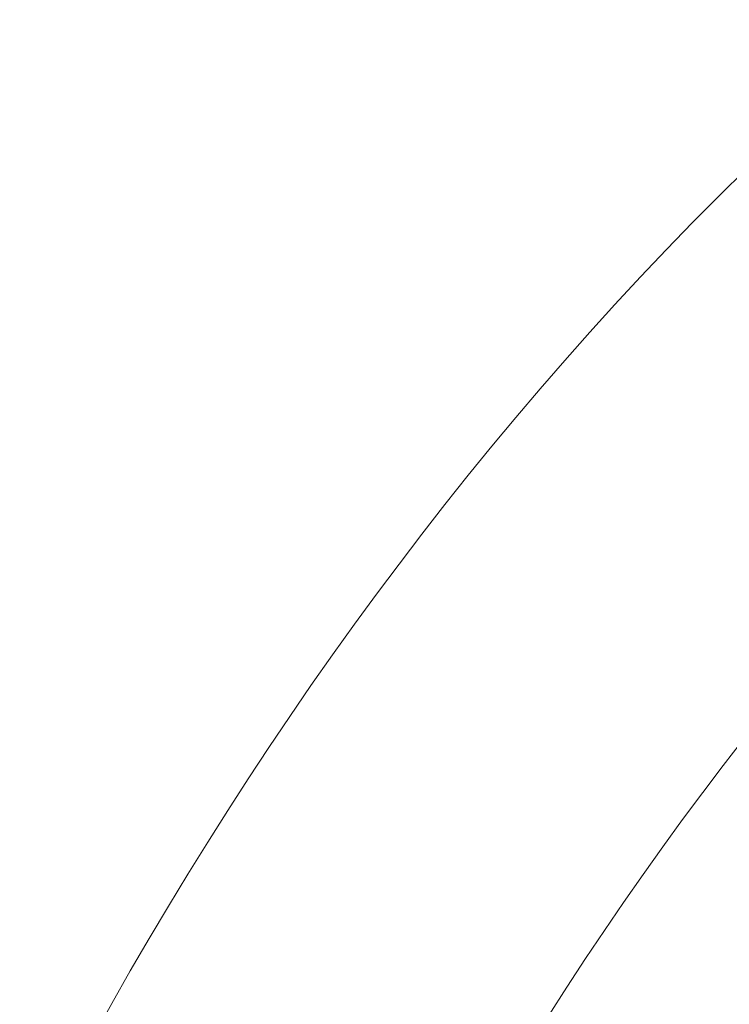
# Model space of a CAD drawing. Header units: inches. Extents: x 1352 to 2050, y -1711 to -1289.
# Tile 247 of 256: x 1796.168 to 1796.522, y -1507.799 to -1507.307. Entities that reach past the tile are written whole.
import ezdxf

# ---------------------------------------------------------------- set-up
doc = ezdxf.new("R2010")
doc.units = ezdxf.units.IN
doc.header["$MEASUREMENT"] = 0
doc.layers.add('图层 1', color=7, linetype='Continuous')

# ---------------------------------------------------------------- blocks, each defined once
blk = doc.blocks.new('block 16')
at = {"layer": '图层 1', "lineweight": 0}
blk.add_open_spline([(1796.94458, -1507.30403), (1796.31137, -1507.66267), (1796.06539, -1508.49707), (1796.06677, -1509.21985), (1796.06677, -1509.21985), (1796.06746, -1509.29427), (1796.06746, -1509.29427), (1796.06884, -1509.34629), (1796.02681, -1509.38969), (1795.97444, -1509.39107), (1795.92242, -1509.39245), (1795.87867, -1509.35076), (1795.87763, -1509.2984), (1795.87763, -1509.2984), (1795.8766, -1509.21985), (1795.8766, -1509.21985), (1795.87798, -1508.46159), (1796.12465, -1507.55863), (1796.85018, -1507.13936), (1796.89566, -1507.11352), (1796.95354, -1507.12937), (1796.97972, -1507.17484), (1797.0059, -1507.22032), (1796.99005, -1507.2782), (1796.94458, -1507.30403)], degree=3, knots=[0, 0, 0, 0, 1, 1, 1, 2, 2, 2, 3, 3, 3, 4, 4, 4, 5, 5, 5, 6, 6, 6, 7, 7, 7, 8, 8, 8, 8], dxfattribs=at)
blk = doc.blocks.new('block 9')
at = {"layer": '图层 1'}
blk.add_blockref('block 16', (0, 0), dxfattribs=at)
blk = doc.blocks.new('block 2')
at = {"layer": '图层 1'}
blk.add_blockref('block 9', (0, 0), dxfattribs=at)

msp = doc.modelspace()

# ---------------------------------------------------------------- block references
at = {"layer": '图层 1'}
msp.add_blockref('block 2', (0, 0), dxfattribs=at)

doc.saveas('drawing.dxf')
